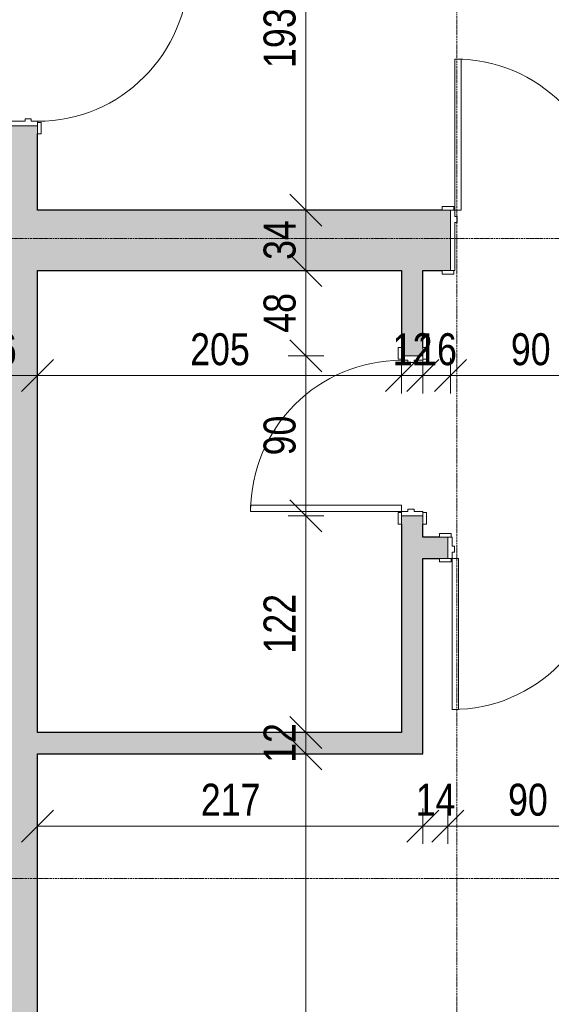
# Model space of a CAD drawing. Header units: centimetres. Extents: x 14852 to 18341, y -10824 to -8518.
# Tile 8 of 20: x 16230 to 16529, y -10037 to -9483. Entities that reach past the tile are written whole.
import ezdxf

# ---------------------------------------------------------------- set-up
doc = ezdxf.new("R2010")
doc.units = ezdxf.units.CM
doc.linetypes.add('Linia siatki', pattern=[0.9925, 0.47, -0.2175, 0.0875, -0.2175])
for name, color, linetype, lineweight in [('A-ANNO-DIMS', 211, 'Continuous', 9), ('A-ANNO-DIMS-100', 211, 'Continuous', 9), ('A-DOOR', 31, 'Continuous', 9), ('A-DOOR-FRAM', 31, 'Continuous', 18), ('A-WALL', 113, 'Continuous', 9), ('A-WALL-PATT', 111, 'Continuous', 25), ('S-GRID', 1, 'Continuous', 9)]:
    doc.layers.add(name, color=color, linetype=linetype, lineweight=lineweight)
doc.styles.add('Arial_1', font='arial.ttf', dxfattribs={"width": 0.8, "height": 18})
doc.dimstyles.new('Przekątna_-_1_8_mm_Arial', dxfattribs={"dimscale": 30.48, "dimtxt": 18.364669, "dimasz": 0.590551, "dimexe": 0.328084, "dimexo": 0.0625, "dimgap": 0.016404, "dimtad": 1, "dimdec": 0, "dimdsep": 46, "dimtxsty": 'Arial_1', "dimblk1": 'OBLIQUE', "dimblk2": 'OBLIQUE', "dimsah": 1, "dimcen": 0.09, "dimazin": 0, "dimtfac": 1, "dimtdec": 4, "dimtix": 1, "dimtmove": 0, "dimatfit": 3, "dimfxl": 0.328084, "dimfxlon": 1, "dimtvp": 1, "dimtolj": 1, "dimtzin": 0, "dimarcsym": 2})

# ---------------------------------------------------------------- blocks, each defined once
blk = doc.blocks.new('Drzwi-wewnętrzne-jednoskrzydłowe-dwupanelowe-drewniane - 900 x 2100mm-321421-6_Poziom posadzka II pietra inwentaryzacja')
at = {"layer": 'A-DOOR'}
for p, q in [((-49.635, 19.3175), (-43.135, 19.3175)), ((-49.635, 17.3175), (-49.635, 19.3175)), ((-43.135, 17.3175), (-49.635, 17.3175)), ((-43.135, 19.3175), (-43.135, 17.3175)), ((43.135, 19.3175), (49.635, 19.3175)), ((43.135, 17.3175), (43.135, 19.3175)), ((49.635, 17.3175), (43.135, 17.3175)), ((49.635, 19.3175), (49.635, 17.3175)), ((-49.635, -16.6825), (-43.135, -16.6825)), ((-49.635, -18.6825), (-49.635, -16.6825)), ((-43.135, -18.6825), (-49.635, -18.6825)), ((-43.135, -16.6825), (-43.135, -18.6825)), ((43.135, -16.6825), (49.635, -16.6825)), ((43.135, -18.6825), (43.135, -16.6825)), ((49.635, -18.6825), (43.135, -18.6825)), ((49.635, -16.6825), (49.635, -18.6825))]:
    blk.add_line(p, q, dxfattribs=at)
at = {"layer": 'A-DOOR', "lineweight": 18}
for p, q in [((39, -16.6825), (42.5, -16.6825)), ((39, -101.6825), (39, -16.6825)), ((42.5, -16.6825), (42.5, -101.6825)), ((42.5, -101.6825), (39, -101.6825))]:
    blk.add_line(p, q, dxfattribs=at)
at = {"layer": 'A-DOOR'}
blk.add_arc((42.5, -16.6825), 85, 180, 270, dxfattribs=at)
at = {"layer": 'A-DOOR-FRAM'}
for p, q in [((-45, 17.3175), (-42.5, 17.3175)), ((-45, -16.6825), (-45, 17.3175)), ((-42.5, 17.3175), (-42.5, -9.69)), ((42.5, 17.3175), (45, 17.3175)), ((42.5, -9.69), (42.5, 17.3175)), ((45, 17.3175), (45, -16.6825)), ((-42.5, -9.69), (-41.23, -9.69)), ((-41.23, -9.69), (-41.23, -13.1825)), ((41.23, -9.69), (42.5, -9.69)), ((41.23, -13.1825), (41.23, -9.69)), ((-42.5, -13.1825), (-42.5, -16.6825)), ((-41.23, -13.1825), (-42.5, -13.1825)), ((42.5, -13.1825), (41.23, -13.1825)), ((42.5, -16.6825), (42.5, -13.1825)), ((-42.5, -16.6825), (-45, -16.6825)), ((45, -16.6825), (42.5, -16.6825))]:
    blk.add_line(p, q, dxfattribs=at)
blk = doc.blocks.new('Drzwi-wewnętrzne-jednoskrzydłowe-dwupanelowe-drewniane - 900 x 2100mm-621464-6_Poziom posadzka II pietra inwentaryzacja')
at = {"layer": 'A-DOOR'}
for p, q in [((-49.64, 8.32), (-43.14, 8.32)), ((-49.64, 6.32), (-49.64, 8.32)), ((-43.14, 6.32), (-49.64, 6.32)), ((-43.14, 8.32), (-43.14, 6.32)), ((43.13, 8.32), (49.63, 8.32)), ((43.13, 6.32), (43.13, 8.32)), ((49.63, 6.32), (43.13, 6.32)), ((49.63, 8.32), (49.63, 6.32)), ((-49.64, -5.68), (-43.14, -5.68)), ((-49.64, -7.68), (-49.64, -5.68)), ((-43.14, -7.68), (-49.64, -7.68)), ((-43.14, -5.68), (-43.14, -7.68)), ((43.13, -5.68), (49.63, -5.68)), ((43.13, -7.68), (43.13, -5.68)), ((49.63, -7.68), (43.13, -7.68)), ((49.63, -5.68), (49.63, -7.68))]:
    blk.add_line(p, q, dxfattribs=at)
at = {"layer": 'A-DOOR', "lineweight": 18}
for p, q in [((39, -5.68), (42.5, -5.68)), ((39, -90.68), (39, -5.68)), ((42.5, -5.68), (42.5, -90.68)), ((42.5, -90.68), (39, -90.68))]:
    blk.add_line(p, q, dxfattribs=at)
at = {"layer": 'A-DOOR'}
blk.add_arc((42.5, -5.68), 85, 180, 270, dxfattribs=at)
at = {"layer": 'A-DOOR-FRAM'}
for p, q in [((-45, 6.32), (-42.5, 6.32)), ((-45, -5.68), (-45, 6.32)), ((-42.5, 6.32), (-42.5, 1.31)), ((42.5, 6.32), (45, 6.32)), ((42.5, 1.31), (42.5, 6.32)), ((45, 6.32), (45, -5.68)), ((-42.5, 1.31), (-41.23, 1.31)), ((-41.23, 1.31), (-41.23, -2.18)), ((41.23, 1.31), (42.5, 1.31)), ((41.23, -2.18), (41.23, 1.31)), ((-42.5, -2.18), (-42.5, -5.68)), ((-41.23, -2.18), (-42.5, -2.18)), ((42.5, -2.18), (41.23, -2.18)), ((42.5, -5.68), (42.5, -2.18)), ((-42.5, -5.68), (-45, -5.68)), ((45, -5.68), (42.5, -5.68))]:
    blk.add_line(p, q, dxfattribs=at)
blk = doc.blocks.new('Drzwi-wewnętrzne-jednoskrzydłowe-dwupanelowe-drewniane - 900 x 2100mm-438152-6_Poziom posadzka II pietra inwentaryzacja')
at = {"layer": 'A-DOOR', "lineweight": 18}
for p, q in [((42.5, 90.68), (39, 90.68)), ((39, 90.68), (39, 5.68)), ((42.5, 5.68), (42.5, 90.68)), ((39, 5.68), (42.5, 5.68))]:
    blk.add_line(p, q, dxfattribs=at)
at = {"layer": 'A-DOOR'}
for p, q in [((-43.14, 7.68), (-49.64, 7.68)), ((-49.64, 7.68), (-49.64, 5.68)), ((-49.64, 5.68), (-43.14, 5.68)), ((-43.14, 5.68), (-43.14, 7.68)), ((49.63, 7.68), (43.13, 7.68)), ((43.13, 7.68), (43.13, 5.68)), ((43.13, 5.68), (49.63, 5.68)), ((49.63, 5.68), (49.63, 7.68)), ((-43.14, -6.32), (-49.64, -6.32)), ((-49.64, -6.32), (-49.64, -8.32)), ((-49.64, -8.32), (-43.14, -8.32)), ((-43.14, -8.32), (-43.14, -6.32)), ((49.63, -6.32), (43.13, -6.32)), ((43.13, -6.32), (43.13, -8.32)), ((43.13, -8.32), (49.63, -8.32)), ((49.63, -8.32), (49.63, -6.32))]:
    blk.add_line(p, q, dxfattribs=at)
blk.add_arc((42.5, 5.68), 85, 90, 180, dxfattribs=at)
at = {"layer": 'A-DOOR-FRAM'}
for p, q in [((-42.5, 5.68), (-45, 5.68)), ((-45, 5.68), (-45, -6.32)), ((-42.5, 2.18), (-42.5, 5.68)), ((42.5, 5.68), (42.5, 2.18)), ((45, 5.68), (42.5, 5.68)), ((45, -6.32), (45, 5.68)), ((-41.23, 2.18), (-42.5, 2.18)), ((-41.23, -1.31), (-41.23, 2.18)), ((42.5, 2.18), (41.23, 2.18)), ((41.23, 2.18), (41.23, -1.31)), ((-42.5, -6.32), (-42.5, -1.31)), ((-42.5, -1.31), (-41.23, -1.31)), ((41.23, -1.31), (42.5, -1.31)), ((42.5, -1.31), (42.5, -6.32)), ((-45, -6.32), (-42.5, -6.32)), ((42.5, -6.32), (45, -6.32))]:
    blk.add_line(p, q, dxfattribs=at)
blk = doc.blocks.new('Drzwi-wewnętrzne-jednoskrzydłowe-dwupanelowe-drewniane - 900 x 2100mm-719136-6_Poziom posadzka II pietra inwentaryzacja')
at = {"layer": 'A-DOOR'}
for p, q in [((-49.635, 25.3175), (-43.135, 25.3175)), ((-49.635, 23.3175), (-49.635, 25.3175)), ((-43.135, 23.3175), (-49.635, 23.3175)), ((-43.135, 25.3175), (-43.135, 23.3175)), ((43.135, 25.3175), (49.635, 25.3175)), ((43.135, 23.3175), (43.135, 25.3175)), ((49.635, 23.3175), (43.135, 23.3175)), ((49.635, 25.3175), (49.635, 23.3175)), ((-49.635, -22.6825), (-43.135, -22.6825)), ((-49.635, -24.6825), (-49.635, -22.6825)), ((-43.135, -24.6825), (-49.635, -24.6825)), ((-43.135, -22.6825), (-43.135, -24.6825)), ((43.135, -22.6825), (49.635, -22.6825)), ((43.135, -24.6825), (43.135, -22.6825)), ((49.635, -24.6825), (43.135, -24.6825)), ((49.635, -22.6825), (49.635, -24.6825))]:
    blk.add_line(p, q, dxfattribs=at)
at = {"layer": 'A-DOOR', "lineweight": 18}
for p, q in [((39, -22.6825), (42.5, -22.6825)), ((39, -107.6825), (39, -22.6825)), ((42.5, -22.6825), (42.5, -107.6825)), ((42.5, -107.6825), (39, -107.6825))]:
    blk.add_line(p, q, dxfattribs=at)
at = {"layer": 'A-DOOR'}
blk.add_arc((42.5, -22.6825), 85, 180, 270, dxfattribs=at)
at = {"layer": 'A-DOOR-FRAM'}
for p, q in [((-45, 23.3175), (-42.5, 23.3175)), ((-45, -22.6825), (-45, 23.3175)), ((-42.5, 23.3175), (-42.5, -15.69)), ((42.5, 23.3175), (45, 23.3175)), ((42.5, -15.69), (42.5, 23.3175)), ((45, 23.3175), (45, -22.6825)), ((-42.5, -15.69), (-41.23, -15.69)), ((-41.23, -15.69), (-41.23, -19.1825)), ((41.23, -15.69), (42.5, -15.69)), ((41.23, -19.1825), (41.23, -15.69)), ((-42.5, -19.1825), (-42.5, -22.6825)), ((-41.23, -19.1825), (-42.5, -19.1825)), ((42.5, -19.1825), (41.23, -19.1825)), ((42.5, -22.6825), (42.5, -19.1825)), ((-42.5, -22.6825), (-45, -22.6825)), ((45, -22.6825), (42.5, -22.6825))]:
    blk.add_line(p, q, dxfattribs=at)
blk = doc.blocks.new('DIMBLOCK107-6_Poziom posadzka II pietra inwentaryzacja')
at = {"layer": 'A-ANNO-DIMS-100'}
for p, q in [((16193.62, -9682.85), (16193.62, -9672.85)), ((16239.62, -9682.85), (16239.62, -9672.85)), ((16193.62, -9682.85), (16202.62, -9673.85)), ((16239.62, -9682.85), (16248.62, -9673.85)), ((16193.62, -9682.85), (16184.62, -9691.85)), ((16193.62, -9682.85), (16239.62, -9682.85)), ((16193.62, -9682.85), (16193.62, -9692.85)), ((16239.62, -9682.85), (16230.62, -9691.85)), ((16239.62, -9682.85), (16239.62, -9692.85))]:
    blk.add_line(p, q, dxfattribs=at)
at = {"layer": 'A-ANNO-DIMS-100', "color": 0, "insert": (16205.6, -9658.98), "char_height": 18, "width": 26.4451, "attachment_point": 1, "line_spacing_factor": 0.941778, "style": 'Arial_1'}
blk.add_mtext('46', dxfattribs=at)
blk = doc.blocks.new('_Oblique')
at = {"color": 0, "linetype": 'ByBlock', "lineweight": -2}
blk.add_line((-0.5, -0.5), (0.5, 0.5), dxfattribs=at)
blk = doc.blocks.new('DIMBLOCK108-6_Poziom posadzka II pietra inwentaryzacja')
at = {"layer": 'A-ANNO-DIMS-100'}
for p, q in [((16239.62, -9682.85), (16239.62, -9672.85)), ((16444.62, -9682.85), (16444.62, -9672.85)), ((16239.62, -9682.85), (16248.62, -9673.85)), ((16444.62, -9682.85), (16453.62, -9673.85)), ((16239.62, -9682.85), (16230.62, -9691.85)), ((16239.62, -9682.85), (16444.62, -9682.85)), ((16239.62, -9682.85), (16239.62, -9692.85)), ((16444.62, -9682.85), (16435.62, -9691.85)), ((16444.62, -9682.85), (16444.62, -9692.85))]:
    blk.add_line(p, q, dxfattribs=at)
at = {"layer": 'A-ANNO-DIMS-100', "color": 0, "insert": (16325.59, -9658.98), "char_height": 18, "width": 39.6677, "attachment_point": 1, "line_spacing_factor": 0.941778, "style": 'Arial_1'}
blk.add_mtext('205', dxfattribs=at)
blk = doc.blocks.new('DIMBLOCK109-6_Poziom posadzka II pietra inwentaryzacja')
at = {"layer": 'A-ANNO-DIMS-100'}
for p, q in [((16444.62, -9682.85), (16444.62, -9672.85)), ((16456.62, -9682.85), (16456.62, -9672.85)), ((16444.62, -9682.85), (16453.62, -9673.85)), ((16456.62, -9682.85), (16465.62, -9673.85)), ((16444.62, -9682.85), (16435.62, -9691.85)), ((16444.62, -9682.85), (16456.62, -9682.85)), ((16444.62, -9682.85), (16444.62, -9692.85)), ((16456.62, -9682.85), (16447.62, -9691.85)), ((16456.62, -9682.85), (16456.62, -9692.85))]:
    blk.add_line(p, q, dxfattribs=at)
at = {"layer": 'A-ANNO-DIMS-100', "color": 0, "insert": (16439.6, -9658.98), "char_height": 18, "width": 26.4451, "attachment_point": 1, "line_spacing_factor": 0.941778, "style": 'Arial_1'}
blk.add_mtext('12', dxfattribs=at)
blk = doc.blocks.new('DIMBLOCK110-6_Poziom posadzka II pietra inwentaryzacja')
at = {"layer": 'A-ANNO-DIMS-100'}
for p, q in [((16456.62, -9682.85), (16456.62, -9672.85)), ((16472.12, -9682.85), (16472.12, -9672.85)), ((16456.62, -9682.85), (16465.62, -9673.85)), ((16472.12, -9682.85), (16481.12, -9673.85)), ((16456.62, -9682.85), (16447.62, -9691.85)), ((16456.62, -9682.85), (16472.12, -9682.85)), ((16456.62, -9682.85), (16456.62, -9692.85)), ((16472.12, -9682.85), (16463.12, -9691.85)), ((16472.12, -9682.85), (16472.12, -9692.85))]:
    blk.add_line(p, q, dxfattribs=at)
at = {"layer": 'A-ANNO-DIMS-100', "color": 0, "insert": (16453.35, -9658.98), "char_height": 18, "width": 26.4451, "attachment_point": 1, "line_spacing_factor": 0.941778, "style": 'Arial_1'}
blk.add_mtext('16', dxfattribs=at)
blk = doc.blocks.new('DIMBLOCK111-6_Poziom posadzka II pietra inwentaryzacja')
at = {"layer": 'A-ANNO-DIMS-100'}
for p, q in [((16472.12, -9682.85), (16472.12, -9672.85)), ((16562.12, -9682.85), (16562.12, -9672.85)), ((16472.12, -9682.85), (16481.12, -9673.85)), ((16562.12, -9682.85), (16571.12, -9673.85)), ((16472.12, -9682.85), (16463.12, -9691.85)), ((16472.12, -9682.85), (16562.12, -9682.85)), ((16472.12, -9682.85), (16472.12, -9692.85)), ((16562.12, -9682.85), (16553.12, -9691.85)), ((16562.12, -9682.85), (16562.12, -9692.85))]:
    blk.add_line(p, q, dxfattribs=at)
at = {"layer": 'A-ANNO-DIMS-100', "color": 0, "insert": (16506.1, -9658.98), "char_height": 18, "width": 26.4451, "attachment_point": 1, "line_spacing_factor": 0.941778, "style": 'Arial_1'}
blk.add_mtext('90', dxfattribs=at)
blk = doc.blocks.new('DIMBLOCK131-6_Poziom posadzka II pietra inwentaryzacja')
at = {"layer": 'A-ANNO-DIMS-100'}
for p, q in [((16239.62, -9936.34), (16239.62, -9926.34)), ((16239.62, -9936.34), (16248.62, -9927.34)), ((16456.62, -9936.34), (16456.62, -9926.34)), ((16456.62, -9936.34), (16465.62, -9927.34)), ((16239.62, -9936.34), (16230.62, -9945.34)), ((16239.62, -9936.34), (16456.62, -9936.34)), ((16239.62, -9936.34), (16239.62, -9946.34)), ((16456.62, -9936.34), (16447.62, -9945.34)), ((16456.62, -9936.34), (16456.62, -9946.34))]:
    blk.add_line(p, q, dxfattribs=at)
at = {"layer": 'A-ANNO-DIMS-100', "color": 0, "insert": (16331.59, -9912.47), "char_height": 18, "width": 39.6677, "attachment_point": 1, "line_spacing_factor": 0.941778, "style": 'Arial_1'}
blk.add_mtext('217', dxfattribs=at)
blk = doc.blocks.new('DIMBLOCK132-6_Poziom posadzka II pietra inwentaryzacja')
at = {"layer": 'A-ANNO-DIMS-100'}
for p, q in [((16456.62, -9936.34), (16456.62, -9926.34)), ((16456.62, -9936.34), (16465.62, -9927.34)), ((16470.55, -9936.34), (16470.55, -9926.34)), ((16470.55, -9936.34), (16479.55, -9927.34)), ((16456.62, -9936.34), (16447.62, -9945.34)), ((16456.62, -9936.34), (16470.55, -9936.34)), ((16456.62, -9936.34), (16456.62, -9946.34)), ((16470.55, -9936.34), (16461.55, -9945.34)), ((16470.55, -9936.34), (16470.55, -9946.34))]:
    blk.add_line(p, q, dxfattribs=at)
at = {"layer": 'A-ANNO-DIMS-100', "color": 0, "insert": (16452.57, -9912.47), "char_height": 18, "width": 26.4451, "attachment_point": 1, "line_spacing_factor": 0.941778, "style": 'Arial_1'}
blk.add_mtext('14', dxfattribs=at)
blk = doc.blocks.new('DIMBLOCK133-6_Poziom posadzka II pietra inwentaryzacja')
at = {"layer": 'A-ANNO-DIMS-100'}
for p, q in [((16470.55, -9936.34), (16470.55, -9926.34)), ((16470.55, -9936.34), (16479.55, -9927.34)), ((16560.55, -9936.34), (16560.55, -9926.34)), ((16560.55, -9936.34), (16569.55, -9927.34)), ((16470.55, -9936.34), (16461.55, -9945.34)), ((16470.55, -9936.34), (16560.55, -9936.34)), ((16470.55, -9936.34), (16470.55, -9946.34)), ((16560.55, -9936.34), (16551.55, -9945.34)), ((16560.55, -9936.34), (16560.55, -9946.34))]:
    blk.add_line(p, q, dxfattribs=at)
at = {"layer": 'A-ANNO-DIMS-100', "color": 0, "insert": (16504.53, -9912.47), "char_height": 18, "width": 26.4451, "attachment_point": 1, "line_spacing_factor": 0.941778, "style": 'Arial_1'}
blk.add_mtext('90', dxfattribs=at)
blk = doc.blocks.new('DIMBLOCK211-6_Poziom posadzka II pietra inwentaryzacja')
at = {"layer": 'A-ANNO-DIMS-100'}
for p, q in [((16390.75, -9895.71), (16381.75, -9886.71)), ((16390.75, -9895.71), (16380.75, -9895.71)), ((16390.75, -10350.71), (16390.75, -9895.71)), ((16390.75, -9895.71), (16399.75, -9904.71)), ((16390.75, -9895.71), (16400.75, -9895.71)), ((16390.75, -10350.71), (16381.75, -10341.71)), ((16390.75, -10350.71), (16380.75, -10350.71)), ((16390.75, -10350.71), (16399.75, -10359.71)), ((16390.75, -10350.71), (16400.75, -10350.71))]:
    blk.add_line(p, q, dxfattribs=at)
at = {"layer": 'A-ANNO-DIMS-100', "color": 0, "insert": (16366.89, -10139.74), "char_height": 18, "width": 39.6677, "attachment_point": 1, "rotation": 90, "line_spacing_factor": 0.941778, "style": 'Arial_1'}
blk.add_mtext('455', dxfattribs=at)
blk = doc.blocks.new('DIMBLOCK212-6_Poziom posadzka II pietra inwentaryzacja')
at = {"layer": 'A-ANNO-DIMS-100'}
for p, q in [((16390.75, -9883.71), (16381.75, -9874.71)), ((16390.75, -9883.71), (16380.75, -9883.71)), ((16390.75, -9895.71), (16390.75, -9883.71)), ((16390.75, -9883.71), (16399.75, -9892.71)), ((16390.75, -9883.71), (16400.75, -9883.71)), ((16390.75, -9895.71), (16381.75, -9886.71)), ((16390.75, -9895.71), (16380.75, -9895.71)), ((16390.75, -9895.71), (16399.75, -9904.71)), ((16390.75, -9895.71), (16400.75, -9895.71))]:
    blk.add_line(p, q, dxfattribs=at)
at = {"layer": 'A-ANNO-DIMS-100', "color": 0, "insert": (16366.89, -9900.73), "char_height": 18, "width": 26.4451, "attachment_point": 1, "rotation": 90, "line_spacing_factor": 0.941778, "style": 'Arial_1'}
blk.add_mtext('12', dxfattribs=at)
blk = doc.blocks.new('DIMBLOCK213-6_Poziom posadzka II pietra inwentaryzacja')
at = {"layer": 'A-ANNO-DIMS-100'}
for p, q in [((16390.75, -9761.71), (16381.75, -9752.71)), ((16390.75, -9761.71), (16380.75, -9761.71)), ((16390.75, -9883.71), (16390.75, -9761.71)), ((16390.75, -9761.71), (16399.75, -9770.71)), ((16390.75, -9761.71), (16400.75, -9761.71)), ((16390.75, -9883.71), (16381.75, -9874.71)), ((16390.75, -9883.71), (16380.75, -9883.71)), ((16390.75, -9883.71), (16399.75, -9892.71)), ((16390.75, -9883.71), (16400.75, -9883.71))]:
    blk.add_line(p, q, dxfattribs=at)
at = {"layer": 'A-ANNO-DIMS-100', "color": 0, "insert": (16366.89, -9839.24), "char_height": 18, "width": 39.6677, "attachment_point": 1, "rotation": 90, "line_spacing_factor": 0.941778, "style": 'Arial_1'}
blk.add_mtext('122', dxfattribs=at)
blk = doc.blocks.new('DIMBLOCK214-6_Poziom posadzka II pietra inwentaryzacja')
at = {"layer": 'A-ANNO-DIMS-100'}
for p, q in [((16390.75, -9671.71), (16381.75, -9662.71)), ((16390.75, -9671.71), (16380.75, -9671.71)), ((16390.75, -9761.71), (16390.75, -9671.71)), ((16390.75, -9671.71), (16399.75, -9680.71)), ((16390.75, -9671.71), (16400.75, -9671.71)), ((16390.75, -9761.71), (16381.75, -9752.71)), ((16390.75, -9761.71), (16380.75, -9761.71)), ((16390.75, -9761.71), (16399.75, -9770.71)), ((16390.75, -9761.71), (16400.75, -9761.71))]:
    blk.add_line(p, q, dxfattribs=at)
at = {"layer": 'A-ANNO-DIMS-100', "color": 0, "insert": (16366.89, -9727.73), "char_height": 18, "width": 26.4451, "attachment_point": 1, "rotation": 90, "line_spacing_factor": 0.941778, "style": 'Arial_1'}
blk.add_mtext('90', dxfattribs=at)
blk = doc.blocks.new('DIMBLOCK215-6_Poziom posadzka II pietra inwentaryzacja')
at = {"layer": 'A-ANNO-DIMS-100'}
for p, q in [((16390.75, -9623.71), (16381.75, -9614.71)), ((16390.75, -9623.71), (16380.75, -9623.71)), ((16390.75, -9671.71), (16390.75, -9623.71)), ((16390.75, -9623.71), (16399.75, -9632.71)), ((16390.75, -9623.71), (16400.75, -9623.71)), ((16390.75, -9671.71), (16381.75, -9662.71)), ((16390.75, -9671.71), (16380.75, -9671.71)), ((16390.75, -9671.71), (16399.75, -9680.71)), ((16390.75, -9671.71), (16400.75, -9671.71))]:
    blk.add_line(p, q, dxfattribs=at)
at = {"layer": 'A-ANNO-DIMS-100', "color": 0, "insert": (16366.89, -9658.73), "char_height": 18, "width": 26.4451, "attachment_point": 1, "rotation": 90, "line_spacing_factor": 0.941778, "style": 'Arial_1'}
blk.add_mtext('48', dxfattribs=at)
blk = doc.blocks.new('DIMBLOCK216-6_Poziom posadzka II pietra inwentaryzacja')
at = {"layer": 'A-ANNO-DIMS-100'}
for p, q in [((16390.75, -9589.71), (16381.75, -9580.71)), ((16390.75, -9589.71), (16380.75, -9589.71)), ((16390.75, -9623.71), (16390.75, -9589.71)), ((16390.75, -9589.71), (16399.75, -9598.71)), ((16390.75, -9589.71), (16400.75, -9589.71)), ((16390.75, -9623.71), (16381.75, -9614.71)), ((16390.75, -9623.71), (16380.75, -9623.71)), ((16390.75, -9623.71), (16399.75, -9632.71)), ((16390.75, -9623.71), (16400.75, -9623.71))]:
    blk.add_line(p, q, dxfattribs=at)
at = {"layer": 'A-ANNO-DIMS-100', "color": 0, "insert": (16366.89, -9617.73), "char_height": 18, "width": 26.4451, "attachment_point": 1, "rotation": 90, "line_spacing_factor": 0.941778, "style": 'Arial_1'}
blk.add_mtext('34', dxfattribs=at)
blk = doc.blocks.new('DIMBLOCK217-6_Poziom posadzka II pietra inwentaryzacja')
at = {"layer": 'A-ANNO-DIMS-100'}
for p, q in [((16390.75, -9396.71), (16381.75, -9387.71)), ((16390.75, -9396.71), (16380.75, -9396.71)), ((16390.75, -9589.71), (16390.75, -9396.71)), ((16390.75, -9396.71), (16399.75, -9405.71)), ((16390.75, -9396.71), (16400.75, -9396.71)), ((16390.75, -9589.71), (16381.75, -9580.71)), ((16390.75, -9589.71), (16380.75, -9589.71)), ((16390.75, -9589.71), (16399.75, -9598.71)), ((16390.75, -9589.71), (16400.75, -9589.71))]:
    blk.add_line(p, q, dxfattribs=at)
at = {"layer": 'A-ANNO-DIMS-100', "color": 0, "insert": (16366.89, -9509.74), "char_height": 18, "width": 39.6677, "attachment_point": 1, "rotation": 90, "line_spacing_factor": 0.941778, "style": 'Arial_1'}
blk.add_mtext('193', dxfattribs=at)

msp = doc.modelspace()

# ---------------------------------------------------------------- hatches: boundary and pattern name
at = {"layer": 'A-WALL-PATT', "lineweight": 9}
h = msp.add_hatch(color=256, dxfattribs=at)
h.paths.add_polyline_path([(16239.62, -10415.71), (16239.62, -9542.21), (16193.62, -9542.21), (16193.62, -10415.71)])
h.paths.add_polyline_path([(16239.62, -9452.21), (16239.62, -8812.71), (16193.62, -8812.71), (16193.62, -9452.21), (16236.12, -9452.21)])
h = msp.add_hatch(color=256, dxfattribs=at)
h.paths.add_polyline_path([(16794.62, -9623.71), (16794.62, -9589.71), (16562.12, -9589.71), (16562.12, -9623.71), (16599.16, -9623.71)])
h.paths.add_polyline_path([(16444.62, -9623.71), (16472.12, -9623.71), (16472.12, -9589.71), (16239.62, -9589.71), (16239.62, -9623.71), (16374.08, -9623.71)])
h = msp.add_hatch(color=256, dxfattribs=at)
h.paths.add_polyline_path([(16444.62, -9895.71), (16456.62, -9895.71), (16456.62, -9761.71), (16444.62, -9761.71), (16444.62, -9883.71)])
h.paths.add_polyline_path([(16451.62, -9671.71), (16456.62, -9671.71), (16456.62, -9623.71), (16444.62, -9623.71), (16444.62, -9671.71), (16448.12, -9671.71)])
h = msp.add_hatch(color=256, dxfattribs=at)
h.paths.add_polyline_path([(16465.92, -9785.71), (16470.55, -9785.71), (16470.55, -9773.71), (16456.62, -9773.71), (16456.62, -9785.71)])
h.paths.add_polyline_path([(16560.55, -9785.71), (16574.48, -9785.71), (16574.48, -9773.71), (16560.55, -9773.71), (16560.55, -9782.72)])
msp.add_hatch(color=256, dxfattribs=at).paths.add_polyline_path([(16239.62, -9895.71), (16444.62, -9895.71), (16444.62, -9883.71), (16239.62, -9883.71)])

# ---------------------------------------------------------------- linework, layer by layer
at = {"layer": 'A-WALL', "lineweight": 25}
for p, q in [((16239.62, -9589.71), (16239.62, -9546.85)), ((16467.49, -9589.71), (16239.62, -9589.71)), ((16239.62, -9883.71), (16239.62, -9623.71)), ((16239.62, -9623.71), (16444.62, -9623.71)), ((16444.62, -9623.71), (16444.62, -9667.08)), ((16456.62, -9623.71), (16467.49, -9623.71)), ((16456.62, -9667.08), (16456.62, -9623.71)), ((16444.62, -9766.35), (16444.62, -9883.71)), ((16456.62, -9773.71), (16456.62, -9766.35)), ((16465.92, -9773.71), (16456.62, -9773.71)), ((16456.62, -9895.71), (16456.62, -9785.71)), ((16456.62, -9785.71), (16465.92, -9785.71)), ((16444.62, -9883.71), (16239.62, -9883.71)), ((16239.62, -10350.71), (16239.62, -9895.71)), ((16239.62, -9895.71), (16456.62, -9895.71))]:
    msp.add_line(p, q, dxfattribs=at)
at = {"layer": 'S-GRID', "linetype": 'Linia siatki'}
for p, q in [((16475.62, -8517.72), (16475.62, -10764.35)), ((14852.38, -9605.71), (18281.26, -9605.71)), ((14852.38, -9965.71), (18281.26, -9965.71))]:
    msp.add_line(p, q, dxfattribs=at)

# ---------------------------------------------------------------- block references
at = {"layer": 'A-DOOR'}
for name, p, rotation in [('Drzwi-wewnętrzne-jednoskrzydłowe-dwupanelowe-drewniane - 900 x 2100mm-719136-6_Poziom posadzka II pietra inwentaryzacja', (16216.94, -9497.21), 89.99999999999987), ('Drzwi-wewnętrzne-jednoskrzydłowe-dwupanelowe-drewniane - 900 x 2100mm-321421-6_Poziom posadzka II pietra inwentaryzacja', (16517.12, -9606.4), 180), ('Drzwi-wewnętrzne-jednoskrzydłowe-dwupanelowe-drewniane - 900 x 2100mm-621464-6_Poziom posadzka II pietra inwentaryzacja', (16450.31, -9716.71), 270), ('Drzwi-wewnętrzne-jednoskrzydłowe-dwupanelowe-drewniane - 900 x 2100mm-438152-6_Poziom posadzka II pietra inwentaryzacja', (16515.55, -9780.03), 180)]:
    msp.add_blockref(name, p, dxfattribs=dict(at, rotation=rotation))

# ---------------------------------------------------------------- dimensions: what is measured, and where the dimension line sits
at = {"layer": 'A-ANNO-DIMS'}
for base, p1, p2, override, picture, middle in [((16390.75, -9396.71), (16380.75, -9589.71), (16380.75, -9396.71), {"dimpost": '<>', "dimfxl": 193}, 'DIMBLOCK217-6_Poziom posadzka II pietra inwentaryzacja', (16381.06, -9493.21)), ((16390.75, -9589.71), (16380.75, -9623.71), (16380.75, -9589.71), {"dimpost": '<>', "dimfxl": 34}, 'DIMBLOCK216-6_Poziom posadzka II pietra inwentaryzacja', (16381.06, -9606.71)), ((16390.75, -9623.71), (16380.75, -9671.71), (16380.75, -9623.71), {"dimpost": '<>', "dimfxl": 48}, 'DIMBLOCK215-6_Poziom posadzka II pietra inwentaryzacja', (16381.06, -9647.71)), ((16390.75, -9671.71), (16380.75, -9761.71), (16380.75, -9671.71), {"dimpost": '<>', "dimfxl": 90}, 'DIMBLOCK214-6_Poziom posadzka II pietra inwentaryzacja', (16381.06, -9716.71)), ((16390.75, -9761.71), (16380.75, -9883.71), (16380.75, -9761.71), {"dimpost": '<>', "dimfxl": 122}, 'DIMBLOCK213-6_Poziom posadzka II pietra inwentaryzacja', (16381.22, -9822.71)), ((16390.75, -9883.71), (16380.75, -9895.71), (16380.75, -9883.71), {"dimpost": '<>', "dimfxl": 12}, 'DIMBLOCK212-6_Poziom posadzka II pietra inwentaryzacja', (16381.22, -9889.71)), ((16390.75, -9895.71), (16380.75, -10350.71), (16380.75, -9895.71), {"dimpost": '<>', "dimfxl": 455}, 'DIMBLOCK211-6_Poziom posadzka II pietra inwentaryzacja', (16381.1, -10123.21))]:
    dim = msp.add_linear_dim(base=base, p1=p1, p2=p2, angle=90, dimstyle='Przekątna_-_1_8_mm_Arial', override=override, dxfattribs=at)
    dim.commit()
    dim.dimension.update_dxf_attribs({"geometry": picture, "text_midpoint": middle})
for base, p1, p2, override, picture, middle in [((16239.62, -9682.85), (16193.62, -9672.85), (16239.62, -9672.85), {"dimpost": '<>', "dimfxl": 46}, 'DIMBLOCK107-6_Poziom posadzka II pietra inwentaryzacja', (16216.62, -9673.16)), ((16444.62, -9682.85), (16239.62, -9672.85), (16444.62, -9672.85), {"dimpost": '<>', "dimfxl": 205}, 'DIMBLOCK108-6_Poziom posadzka II pietra inwentaryzacja', (16342.12, -9673.16)), ((16456.62, -9682.85), (16444.62, -9672.85), (16456.62, -9672.85), {"dimpost": '<>', "dimfxl": 12}, 'DIMBLOCK109-6_Poziom posadzka II pietra inwentaryzacja', (16450.62, -9673.31)), ((16472.12255481, -9682.85054452), (16456.62255481, -9672.85054452), (16472.12255481, -9672.85054452), {"dimpost": '<>', "dimfxl": 15.5}, 'DIMBLOCK110-6_Poziom posadzka II pietra inwentaryzacja', (16464.37255481, -9673.16023069)), ((16562.12, -9682.85), (16472.12, -9672.85), (16562.12, -9672.85), {"dimpost": '<>', "dimfxl": 90}, 'DIMBLOCK111-6_Poziom posadzka II pietra inwentaryzacja', (16517.12, -9673.16)), ((16456.62, -9936.34), (16239.62, -9926.34), (16456.62, -9926.34), {"dimpost": '<>', "dimfxl": 217}, 'DIMBLOCK131-6_Poziom posadzka II pietra inwentaryzacja', (16348.12, -9926.8)), ((16470.55, -9936.34), (16456.62, -9926.34), (16470.55, -9926.34), {"dimpost": '<>', "dimfxl": 13.927743}, 'DIMBLOCK132-6_Poziom posadzka II pietra inwentaryzacja', (16463.59, -9926.8)), ((16560.55, -9936.34), (16470.55, -9926.34), (16560.55, -9926.34), {"dimpost": '<>', "dimfxl": 90}, 'DIMBLOCK133-6_Poziom posadzka II pietra inwentaryzacja', (16515.55, -9926.65))]:
    dim = msp.add_linear_dim(base=base, p1=p1, p2=p2, dimstyle='Przekątna_-_1_8_mm_Arial', override=override, dxfattribs=at)
    dim.commit()
    dim.dimension.update_dxf_attribs({"geometry": picture, "text_midpoint": middle})

doc.saveas('drawing.dxf')
